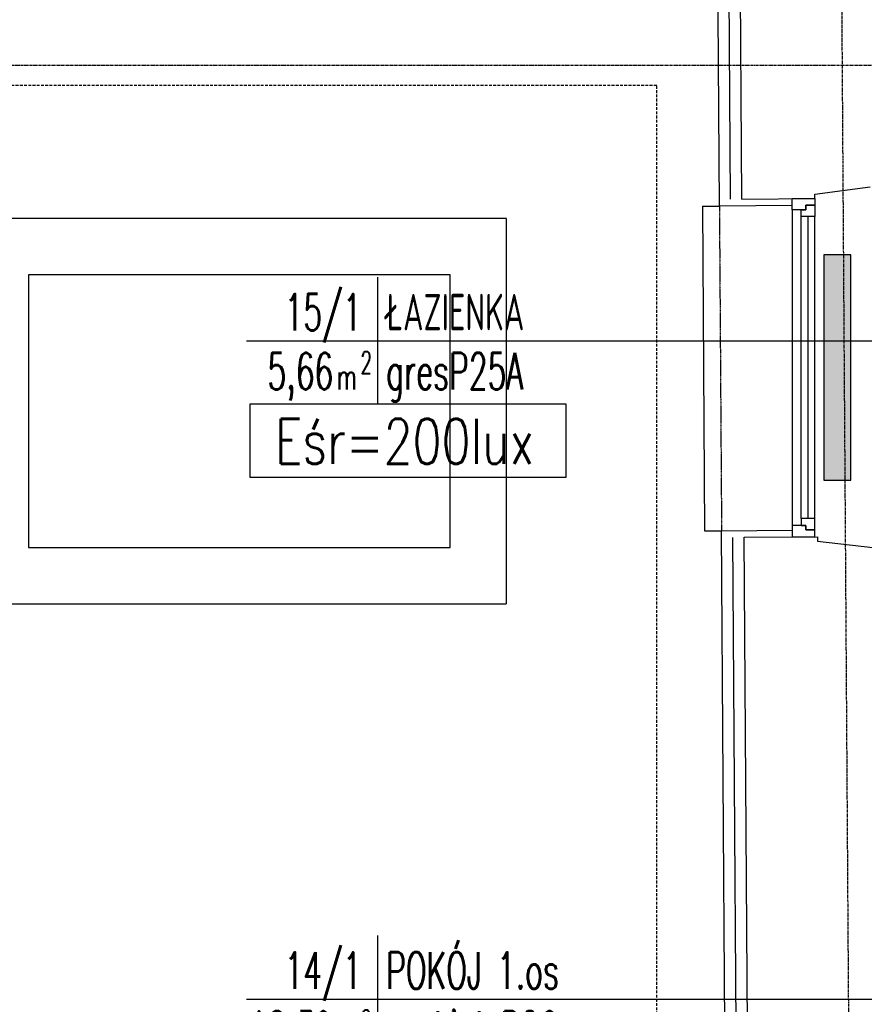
# Model space of a CAD drawing. Header units: inches. Extents: x -281236 to -70395, y 38777 to 102341.
# Tile 77 of 244: x -143115 to -142740, y 50640 to 51077. Entities that reach past the tile are written whole.
import ezdxf
from ezdxf.enums import TextEntityAlignment as Align

# ---------------------------------------------------------------- set-up
doc = ezdxf.new("R2010")
doc.units = ezdxf.units.IN
doc.header["$MEASUREMENT"] = 0
for name, pattern in [('CENTER', [2, 1.25, -0.25, 0.25, -0.25]), ('DASHDOT', [1, 0.5, -0.25, 0, -0.25]), ('DASHED2', [0.375, 0.25, -0.125])]:
    doc.linetypes.add(name, pattern=pattern)
doc.layers.get('0').update_dxf_attribs({"color": 101})
for name, color, linetype in [('E-90', 6, 'Continuous'), ('E-OPIS-POM', 6, 'Continuous'), ('E35', 6, 'Continuous'), ('Okn---okna', 5, 'Continuous'), ('Os-osie glowne', 8, 'CENTER'), ('Sc-cegla pelna', 32, 'Continuous'), ('Sc-izolacja term-obrys', 132, 'Continuous'), ('Sc-izolacja term-styropian', 151, 'STYROPIAN-KA'), ('Sc-nadproza kon', 5, 'DASHED2'), ('W-idok', 9, 'Continuous'), ('W-idok nad', 5, 'DASHED2'), ('Wyp-grzejniki', 56, 'Continuous')]:
    doc.layers.add(name, color=color, linetype=linetype)
doc.styles.add('KA wymiar', font='romans.shx', dxfattribs={"width": 0.6})
doc.styles.add('ROMANS', font='romans', dxfattribs={"width": 0.85})
doc.linetypes.add('BATTING', pattern='A,0.0001,-0.1,[134,ltypeshp.shx,S=0.1,R=0,X=-0.1,Y=0],-0.2,[134,ltypeshp.shx,S=0.1,R=180,X=0.1,Y=0],-0.1', length=0.4001)
doc.linetypes.add('STYROPIAN-KA', pattern='A,0.0001,-0.1,[135,ltypeshp.shx,S=0.1,R=0,X=-0.1,Y=0],0,[135,ltypeshp.shx,S=0.1,R=180,X=0.1,Y=0],-0.1', length=0.2001)

# ---------------------------------------------------------------- blocks, each defined once
blk = doc.blocks.new('pow')
for p, q in [((0, 0.5229102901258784), (0, -0.5229102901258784)), ((-1.075294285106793, 0), (1.779711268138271, -1.13686837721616e-13))]:
    blk.add_line(p, q)
at = {"style": 'KA wymiar', "width": 0.6}
for s, height, p in [('2', 0.18, (-0.139230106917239, -0.269806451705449)), ('m', 0.21, (-0.3331997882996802, -0.4009838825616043))]:
    blk.add_text(s, height=height, dxfattribs=at).set_placement(p)
for tag, p in [('01', (-0.1310879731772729, 0.08442380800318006)), ('000.00', (-0.3636004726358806, -0.4009838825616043))]:
    blk.add_attdef(tag, text='', height=0.3, dxfattribs=at).set_placement(p, align=Align.RIGHT)
for tag, p in [('POMIESZCZENIE', (0.07092525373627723, 0.08442380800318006)), ('POSADZKA', (0.07092525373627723, -0.4009838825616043))]:
    blk.add_attdef(tag, p, '', height=0.3, dxfattribs=at)
blk = doc.blocks.new('ramiak_okna')
at = {"layer": 'Okn---okna'}
for p, q in [((145.0000000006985, 10.00000000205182), (4.999999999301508, 10.00000000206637)), ((7.999999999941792, 6.000000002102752), (142.0000000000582, 6.0000000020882)), ((7.999999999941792, 3.000000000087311), (142.0000000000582, 3.000000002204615)), ((7.999999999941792, 2.015440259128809e-09), (142.0000000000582, 2.037268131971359e-09))]:
    blk.add_line(p, q, dxfattribs=at)
for points in [[(4.999999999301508, 10.00000000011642), (0, 10), (0, 0), (2.999999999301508, 5.820766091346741e-11), (2.999999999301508, 4.000000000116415), (4.999999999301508, 4.000000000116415)], [(145.0000000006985, 10.00000000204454), (150, 10.00000000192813), (150, 1.928128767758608e-09), (147.0000000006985, 2.044544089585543e-09), (147.0000000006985, 4.000000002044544), (145.0000000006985, 4.000000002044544)], [(7.999999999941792, 6.000000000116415), (4.999999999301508, 6.000000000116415), (4.999999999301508, 4.000000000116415), (2.999999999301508, 4.000000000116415), (2.999999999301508, 5.820766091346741e-11), (4.999999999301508, 1.164153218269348e-10), (7.999999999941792, 5.820766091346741e-11)], [(142.0000000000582, 6.000000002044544), (145.0000000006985, 6.000000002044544), (145.0000000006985, 4.000000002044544), (147.0000000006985, 4.000000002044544), (147.0000000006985, 2.044544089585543e-09), (145.0000000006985, 2.044544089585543e-09), (142.0000000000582, 2.044544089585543e-09)]]:
    blk.add_lwpolyline(points, close=True, dxfattribs=at)
blk = doc.blocks.new('grzejnik_100')
at = {"layer": 'Wyp-grzejniki'}
h = blk.add_hatch(dxfattribs=at)
h.set_pattern_fill('DOTS', color=256, scale=0.5, style=0)
h.set_pattern_definition([(0, (-77492.9091523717, 37823.93992433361), (0.396875, 0.79375), [0, -0.79375])])
h.paths.add_polyline_path([(0, -100), (12, -100), (12, 0), (0, 0)])
blk.add_lwpolyline([(12, 0), (0, 0), (0, -100), (12, -100)], close=True, dxfattribs=at)

msp = doc.modelspace()

# ---------------------------------------------------------------- linework, layer by layer
at = {"layer": 'E35'}
for p, q in [((-142859.9651300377, 50934.45371139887), (-142690.3793057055, 50934.45371139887)), ((-142859.9651300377, 50642.38163204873), (-142705.998364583, 50642.38163204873))]:
    msp.add_line(p, q, dxfattribs=at)
at = {"layer": 'E35', "linetype": 'Continuous', "ltscale": 0.3}
msp.add_lwpolyline([(-143012.7080019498, 50873.93770557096), (-142872.3749624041, 50873.93770557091), (-142872.3749624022, 50906.21655573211), (-143012.7080019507, 50906.21655573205)], close=True, dxfattribs=at)
at = {"layer": 'Os-osie glowne'}
msp.add_line((-142728.7036305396, 47893.274714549), (-142756.0433111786, 51985.69484066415), dxfattribs=at)
msp.add_lwpolyline([(-143318.4675761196, 51056.69511477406), (-138010.8801488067, 51056.69511477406)], dxfattribs=at)
at = {"layer": 'Sc-cegla pelna'}
msp.add_line((-142791.6551383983, 50580.36357212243), (-142793.4379130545, 50847.23600434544), dxfattribs=at)
for points in [[(-142794.4399292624, 50997.23280937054), (-142795.9697571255, 51226.24037423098)], [(-142794.4399292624, 50997.23280937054), (-142762.0704826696, 50997.49510621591), (-142762.0866885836, 50999.49504055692), (-142737.475617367, 51002.63045023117)], [(-142793.4379130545, 50847.23600434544), (-142760.8550391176, 50847.50003064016), (-142760.8388332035, 50845.50009629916), (-142736.4075897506, 50842.75961010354)]]:
    msp.add_lwpolyline(points, dxfattribs=at)
at = {"layer": 'Sc-izolacja term-obrys'}
for p, q in [((-142803.4576352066, 50850.15491079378), (-142772.0704826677, 50850.40924789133)), ((-142801.5944910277, 50571.25156378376), (-142803.4576352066, 50850.15491079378))]:
    msp.add_line(p, q, dxfattribs=at)
msp.add_lwpolyline([(-142772.0704826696, 50994.41397549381), (-142804.4195707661, 50994.15184361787), (-142805.9894792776, 51229.15928067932), (-142775.1416041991, 51229.40924789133)], dxfattribs=at)
at = {"layer": 'Sc-izolacja term-styropian', "linetype": 'BATTING', "ltscale": 0.25}
msp.add_line((-142796.5946025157, 50571.28495342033), (-142798.4378014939, 50847.20260383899), dxfattribs=at)
msp.add_lwpolyline([(-142799.4398177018, 50997.19940886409), (-142800.9696455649, 51226.20697372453)], dxfattribs=at)
at = {"layer": 'Sc-nadproza kon', "linetype": 'DASHDOT', "ltscale": 0.5}
msp.add_line((-142804.4195707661, 50994.15184361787), (-142803.4576352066, 50850.15491079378), dxfattribs=at)
at = {"layer": 'W-idok'}
for p, q in [((-142811.9198579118, 50994.10529346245), (-142804.4195707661, 50994.15184361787)), ((-142811.9198579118, 50994.10529346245), (-142810.9578769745, 50850.10836091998)), ((-142898.9798255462, 50856.96501835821), (-142898.9798255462, 50856.96501835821)), ((-142810.9578769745, 50850.10836091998), (-142803.4576352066, 50850.15491079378))]:
    msp.add_line(p, q, dxfattribs=at)
at = {"layer": 'W-idok', "linetype": 'DASHED2'}
for points in [[(-142898.8355345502, 50817.69484066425), (-142898.8355345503, 50988.69484066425), (-143135.8355345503, 50988.69484066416), (-143135.8355345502, 50817.69484066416)], [(-142923.8355345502, 50842.69484066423), (-142923.8355345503, 50963.69484066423), (-143110.8355345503, 50963.69484066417), (-143110.8355345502, 50842.69484066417)]]:
    msp.add_lwpolyline(points, close=True, dxfattribs=at)
at = {"layer": 'W-idok nad', "ltscale": 5}
for p, q in [((-142832.2222175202, 51047.69065474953), (-143141.2222175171, 51047.69065474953)), ((-142832.2222175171, 50483.69065476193), (-142832.2222175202, 51047.69065474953))]:
    msp.add_line(p, q, dxfattribs=at)

# ---------------------------------------------------------------- block references
at = {"layer": 'E-OPIS-POM', "xscale": 54, "yscale": 54, "zscale": 54}
for p, values in [((-142956.0695385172, 50934.45371139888), {'000.00': '5,66', '01': '15/1', 'POMIESZCZENIE': 'ŁAZIENKA', 'POSADZKA': 'gresP25A'}), ((-142956.0695385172, 50642.38163204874), {'000.00': '18,39', '01': '14/1', 'POMIESZCZENIE': 'POKÓJ 1.os', 'POSADZKA': 'parkiet P26'})]:
    msp.add_blockref('pow', p, dxfattribs=at).add_auto_attribs(values)
at = {"layer": 'Okn---okna', "rotation": 90}
msp.add_blockref('ramiak_okna', (-142762.0704826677, 50847.49510621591), dxfattribs=at)
at = {"layer": 'Wyp-grzejniki', "rotation": 180}
msp.add_blockref('grzejnik_100', (-142746.0894591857, 50872.58326695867), dxfattribs=at)

# ---------------------------------------------------------------- texts
at = {"layer": 'E-90', "style": 'ROMANS', "width": 0.75}
msp.add_text('Eśr=200lux', height=20, rotation=359.9999999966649, dxfattribs=at).set_placement((-142944.0523708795, 50889.78483104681), align=Align.MIDDLE)

doc.saveas('drawing.dxf')
